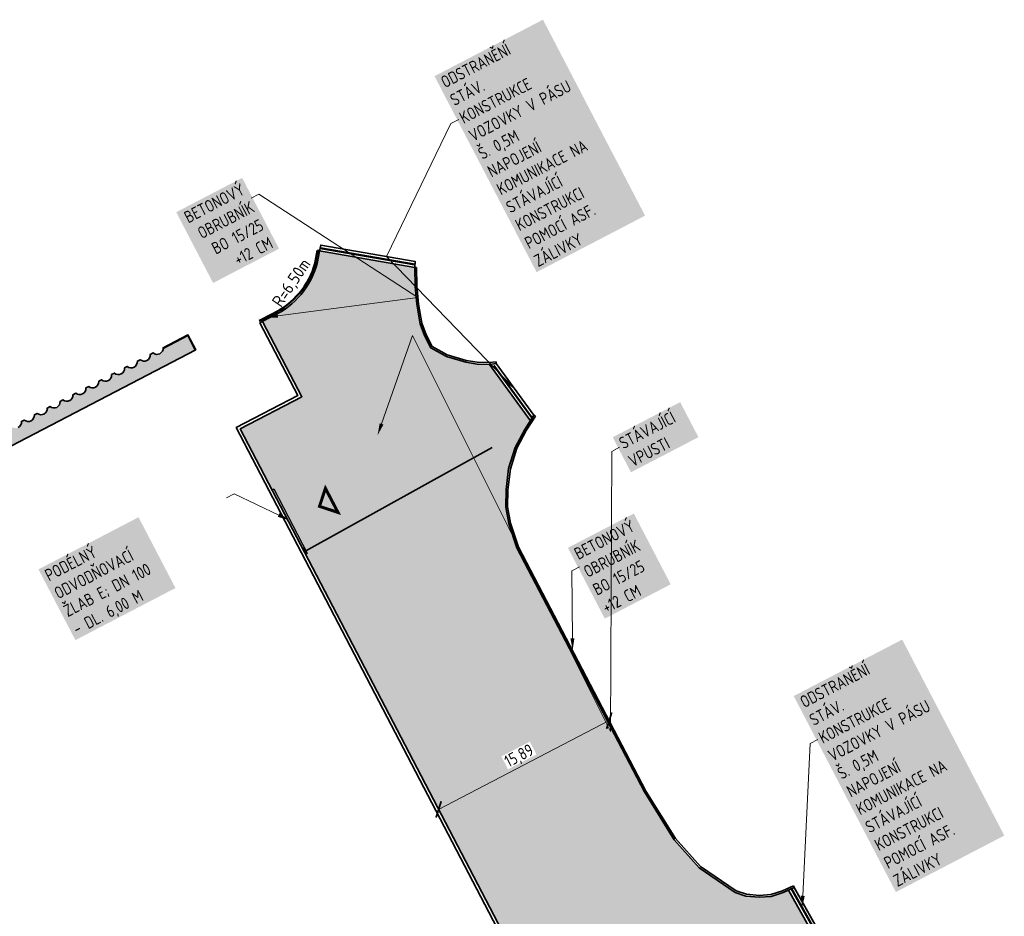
# Model space of a CAD drawing. Header units: metres. Extents: x -1063708 to -534076, y -2175421 to -1086750.
# Tile 7 of 7: x -534158 to -534076, y -1086825 to -1086750. Entities that reach past the tile are written whole.
import ezdxf
from ezdxf import colors
from ezdxf.entities.mleader import LeaderData, LeaderLine
from ezdxf.math import Vec2, Vec3

# ---------------------------------------------------------------- set-up
doc = ezdxf.new("R2010")
doc.units = ezdxf.units.M
doc.header["$LTSCALE"] = 0.7
doc.linetypes.add('CONTINOUS', pattern=[0])
for name, color, linetype, lineweight in [('AG_kanal destova', 24, 'G_POTR_626_PN', 35), ('AG_komunikace', 240, 'CONTINOUS', 50), ('AG_koty souradnice značky', 240, 'Continuous', 13), ('RP_kom_popis', 240, 'Continuous', 35), ('RP_kom_srafy_asfalt', 41, 'Continuous', 18), ('RP_kom_srafy_chodnik', 31, 'Continuous', 18), ('RP_komunikace', 240, 'Continuous', 35)]:
    doc.layers.add(name, color=color, linetype=linetype, lineweight=lineweight)
doc.layers.add('RP_kom_odvodnění', color=160, linetype='Continuous')
doc.layers.add('RP_kom_odvodnění popis', color=160, linetype='Continuous')
doc.layers.add('RP_kom_srafy_hranice', color=111, linetype='Continuous', lineweight=18, plot=False)
doc.styles.add('GENERATED_STYLE_3', font='arialbd.ttf')
doc.styles.add('PM-Poznámka', font='isocpeur.ttf', dxfattribs={"width": 0.8})
doc.styles.get("Standard").update_dxf_attribs({"font": 'isocpeur.ttf', "width": 0.8})
doc.linetypes.add('G_POTR_626_PN', pattern='A,0.5,-1,2,-6.5,[8,hpfmlin.shx,S=1,R=0,X=0,Y=0],-6.5,2,-1,0.5', length=20)
doc.linetypes.add('HP_03_DEM', pattern='A,0,[234,hpfmlin.shx,S=1,R=0,X=0,Y=0],-12.5', length=12.5)
doc.dimstyles.new('PM-Kom_Pozn', dxfattribs={"dimscale": 0, "dimtxt": 2, "dimasz": 2, "dimexe": 0, "dimexo": 5, "dimgap": 0.35, "dimtad": 1, "dimzin": 1, "dimtxsty": 'PM-Poznámka', "dimblk": 'ARCHTICK', "dimcen": 2.5, "dimclrd": 256, "dimclre": 256, "dimclrt": 256, "dimaunit": 2, "dimadec": 6, "dimazin": 0, "dimtfac": 1, "dimtmove": 1, "dimatfit": 3, "dimldrblk": 'DOTSMALL', "dimfxl": 10, "dimfxlon": 1, "dimtfill": 1, "dimlwd": 18, "dimlwe": 18, "dimarcsym": 0})

# ---------------------------------------------------------------- blocks, each defined once
blk = doc.blocks.new('_ARCHTICK')
at = {"color": 0, "linetype": 'ByBlock', "const_width": 0.15}
blk.add_lwpolyline([(-0.5, -0.5), (0.5, 0.5)], dxfattribs=at)
blk = doc.blocks.new('*D28')
at = {"layer": 'Defpoints', "color": 0, "transparency": 16777216}
for p in [(-534109.846, -1086806.493), (-534123.941, -1086813.835), (-534122.973, -1086815.693)]:
    blk.add_point(p, dxfattribs=at)
at = {"layer": 'RP_kom_popis', "linetype": 'Continuous', "lineweight": 18, "transparency": 16777216}
blk.add_line((-534108.878, -1086808.352), (-534122.973, -1086815.693), dxfattribs=at)
at = {"layer": 'RP_kom_popis', "lineweight": 18, "transparency": 16777216}
for p, rotation in [((-534108.878, -1086808.352), 27.51344999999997), ((-534122.973, -1086815.693), 207.51345)]:
    blk.add_blockref('_ARCHTICK', p, dxfattribs=dict(at, rotation=rotation))
at = {"layer": 'RP_kom_popis', "transparency": 16777216, "insert": (-534116.284, -1086811.335), "char_height": 1, "attachment_point": 5, "rotation": 27.51345, "style": 'PM-Poznámka', "bg_fill": 3, "box_fill_scale": 1.1, "bg_fill_color": 256, "bg_fill_true_color": 13158600, "bg_fill_transparency": 0}
blk.add_mtext('15,89', dxfattribs=at)
blk = doc.blocks.new('_DotSmall')
at = {"color": 0, "linetype": 'ByBlock', "const_width": 0.5}
blk.add_lwpolyline([(-0.0625, 0, 1), (0.0625, 0, 1)], format="xyb", close=True, dxfattribs=at)
blk = doc.blocks.new('vjezd')
at = {"layer": 'AG_koty souradnice značky', "const_width": 0.25}
blk.add_lwpolyline([(-976055.613, -717182.345), (-976053.366, -717182.345), (-976054.456, -717181.223)], close=True, dxfattribs=at)

msp = doc.modelspace()

# ---------------------------------------------------------------- hatches: boundary and pattern name
at = {"layer": 'RP_kom_srafy_asfalt', "transparency": 33554577}
h = msp.add_hatch(color=256, dxfattribs=at)
h.dxf.hatch_style = 1
edge = h.paths.add_edge_path()
edge.add_line((-534366.943, -1086966.059), (-534367.944, -1086966.479))
edge.add_line((-534367.944, -1086966.479), (-534369.119, -1086966.968))
edge.add_line((-534369.119, -1086966.968), (-534368.034, -1086969.051))
edge.add_line((-534368.034, -1086969.051), (-534222.595, -1086893.297))
edge.add_line((-534222.595, -1086893.297), (-534221.121, -1086892.676))
edge.add_line((-534221.121, -1086892.676), (-534219.318, -1086891.834))
edge.add_line((-534219.318, -1086891.834), (-534218.423, -1086891.356))
edge.add_line((-534218.423, -1086891.356), (-534217.658, -1086890.815))
edge.add_line((-534217.658, -1086890.815), (-534217.386, -1086890.584))
edge.add_line((-534217.386, -1086890.584), (-534200.738, -1086881.912))
edge.add_line((-534200.738, -1086881.912), (-534199.32, -1086882.41))
edge.add_line((-534199.32, -1086882.41), (-534197.861, -1086882.4))
edge.add_line((-534197.861, -1086882.4), (-534194.484, -1086881.69))
edge.add_line((-534194.484, -1086881.69), (-534187.552, -1086878.807))
edge.add_line((-534187.552, -1086878.807), (-534187.339, -1086879.218))
edge.add_line((-534187.339, -1086879.218), (-534182.831, -1086876.87))
edge.add_line((-534182.831, -1086876.87), (-534174.104, -1086873.38))
edge.add_line((-534174.104, -1086873.38), (-534155.642, -1086865.637))
edge.add_line((-534155.642, -1086865.637), (-534149.586, -1086863.078))
edge.add_line((-534149.586, -1086863.078), (-534145.545, -1086861.401))
edge.add_line((-534145.545, -1086861.401), (-534141.812, -1086859.958))
edge.add_line((-534141.812, -1086859.958), (-534139.924, -1086859.228))
edge.add_line((-534139.924, -1086859.228), (-534131.3, -1086856.14))
edge.add_line((-534131.3, -1086856.14), (-534115.644, -1086848.919))
edge.add_line((-534115.644, -1086848.919), (-534115.116, -1086848.691))
edge.add_line((-534115.116, -1086848.691), (-534101.692, -1086841.244))
edge.add_arc((-534106.371, -1086832.808), 9.647, 299.02014, 354.45722)
edge.add_line((-534096.77, -1086833.74), (-534096.669, -1086832.81))
edge.add_arc((-534086.734, -1086833.883), 9.993, 124.60466, 173.83734, ccw=False)
edge.add_arc((-534086.9, -1086833.785), 9.818, 123.03148, 124.13694, ccw=False)
edge.add_line((-534092.252, -1086825.553), (-534094.04, -1086822.355))
edge.add_line((-534094.04, -1086822.355), (-534094.49, -1086822.57))
edge.add_line((-534094.49, -1086822.57), (-534095.48, -1086822.88))
edge.add_line((-534095.48, -1086822.88), (-534096.44, -1086822.95))
edge.add_line((-534096.44, -1086822.95), (-534097.57, -1086822.86))
edge.add_line((-534097.57, -1086822.86), (-534098.46, -1086822.57))
edge.add_line((-534098.46, -1086822.57), (-534101.43, -1086820.53))
edge.add_line((-534101.43, -1086820.53), (-534103.51, -1086818.2))
edge.add_line((-534103.51, -1086818.2), (-534105.97, -1086814.25))
edge.add_line((-534105.97, -1086814.25), (-534116.35, -1086794.52))
edge.add_line((-534116.35, -1086794.52), (-534117.17, -1086792.06))
edge.add_line((-534117.17, -1086792.06), (-534117.42, -1086790.69))
edge.add_line((-534117.42, -1086790.69), (-534117.39, -1086789.25))
edge.add_line((-534117.39, -1086789.25), (-534117.19, -1086787.5))
edge.add_line((-534117.19, -1086787.5), (-534116.66, -1086785.76))
edge.add_line((-534116.66, -1086785.76), (-534115.86, -1086784.28))
edge.add_line((-534115.86, -1086784.28), (-534115.39, -1086783.555))
edge.add_line((-534115.39, -1086783.555), (-534118.669, -1086779.052))
edge.add_line((-534118.669, -1086779.052), (-534118.78, -1086778.9))
edge.add_line((-534118.78, -1086778.9), (-534119.79, -1086778.87))
edge.add_line((-534119.79, -1086778.87), (-534120.72, -1086778.71))
edge.add_line((-534120.72, -1086778.71), (-534122.33, -1086778.24))
edge.add_line((-534122.33, -1086778.24), (-534123.61, -1086777.53))
edge.add_line((-534123.61, -1086777.53), (-534124.14, -1086776.51))
edge.add_line((-534124.14, -1086776.51), (-534124.5, -1086775.53))
edge.add_line((-534124.5, -1086775.53), (-534124.78, -1086773.93))
edge.add_line((-534124.78, -1086773.93), (-534124.92, -1086772.42))
edge.add_line((-534124.92, -1086772.42), (-534124.95, -1086770.88))
edge.add_line((-534124.95, -1086770.88), (-534132.807, -1086769.514))
edge.add_line((-534132.807, -1086769.514), (-534132.982, -1086770.389))
edge.add_arc((-534139.464, -1086768.841), 6.664, 295.31723, 346.57306, ccw=False)
edge.add_line((-534136.614, -1086774.865), (-534137.521, -1086775.338))
edge.add_line((-534137.521, -1086775.338), (-534134.273, -1086781.574))
edge.add_line((-534134.273, -1086781.574), (-534139.363, -1086784.226))
edge.add_line((-534139.363, -1086784.226), (-534113.431, -1086834.013))
edge.add_line((-534113.431, -1086834.013), (-534123.746, -1086839.386))
edge.add_line((-534123.746, -1086839.386), (-534121.785, -1086843.15))
edge.add_line((-534121.785, -1086843.15), (-534186.706, -1086876.966))
edge.add_line((-534186.706, -1086876.966), (-534188.667, -1086873.201))
edge.add_line((-534188.667, -1086873.201), (-534366.943, -1086966.059))

# ---------------------------------------------------------------- linework, layer by layer
at = {"layer": 'AG_kanal destova', "ltscale": 0.7}
msp.add_lwpolyline([(-534133.943, -1086794.308), (-534118.535, -1086785.773)], dxfattribs=at)
at = {"layer": 'AG_komunikace'}
msp.add_lwpolyline([(-534132.972, -1086769.485), (-534133.181, -1086770.527, -0.218564), (-534136.689, -1086774.715), (-534137.82, -1086775.304)], format="xyb", dxfattribs=at)
msp.add_lwpolyline([(-534132.808, -1086769.521), (-534132.972, -1086769.485)], dxfattribs=at)
at = {"layer": 'RP_kom_odvodnění'}
msp.add_lwpolyline([(-534133.967, -1086794.586), (-534133.967, -1086794.586), (-534136.739, -1086789.264), (-534136.606, -1086789.195), (-534133.834, -1086794.516), (-534133.967, -1086794.586)], dxfattribs=at)
at = {"layer": 'RP_kom_odvodnění popis', "linetype": 'G_POTR_626_PN'}
for points in [[(-534134.065, -1086794.073), (-534134.065, -1086794.073), (-534134.198, -1086794.142), (-534133.967, -1086794.586), (-534133.834, -1086794.516), (-534134.065, -1086794.073)], [(-534133.834, -1086794.516), (-534134.198, -1086794.142)], [(-534133.967, -1086794.586), (-534134.065, -1086794.073)]]:
    msp.add_lwpolyline(points, dxfattribs=at)
at = {"layer": 'RP_komunikace'}
msp.add_lwpolyline([(-534143.094, -1086777.714), (-534143.716, -1086776.52), (-534143.716, -1086776.52), (-534145.742, -1086777.576)], dxfattribs=at)

# ---------------------------------------------------------------- block references
at = {"layer": 'AG_koty souradnice značky', "color": 251, "lineweight": -3, "rotation": 117.51345}
msp.add_blockref('vjezd', (-1621097.594, -552432.338), dxfattribs=at)

# ---------------------------------------------------------------- next in the draw order: dimensions: what is measured, and where the dimension line sits
at = {"layer": 'RP_kom_popis'}
dim = msp.add_linear_dim(base=(-534122.973, -1086815.693), p1=(-534109.846, -1086806.493), p2=(-534123.941, -1086813.835), angle=27.51345, dimstyle='PM-Kom_Pozn', dxfattribs=at)
dim.commit()
dim.dimension.update_dxf_attribs({"geometry": '*D28', "text_midpoint": (-534116.284, -1086811.335)})

# ---------------------------------------------------------------- next in the draw order: leaders
at = {"layer": 'RP_kom_odvodnění popis'}
ml = msp.add_multileader_mtext('Standard', dxfattribs=at)
ml.set_content('\\A1;{\\fISOCPEUR|b0|i0|c238|p34;\\W0.8;PODÉLNÝ ODVODŇOVACÍ ŽLAB E; DN 100 - DL. 6,00 M }', color=256, style='GENERATED_STYLE_3')
ml.set_leader_properties(color=256, lineweight=9)
ml.build(insert=Vec2(0, 0))
ml.multileader.update_dxf_attribs({"text_left_attachment_type": 2, "text_right_attachment_type": 2, "dogleg_length": 1.44, "arrow_head_size": 1, "scale": 0.5})
ctx = ml.context
ctx.base_point, ctx.scale, ctx.char_height, ctx.arrow_head_size, ctx.landing_gap_size, ctx.plane_origin, ctx.plane_x_axis, ctx.plane_y_axis = Vec3(-534155.046, -1086797.502), 0.5, 1, 1, 0.18, Vec3(-534075.589, -1086771.969), Vec3(0.886799, 0.462156, 0), Vec3(-0.462156, 0.886799, 0)
ctx.left_attachment, ctx.right_attachment = 2, 2
notes = []
notes.append((ctx, [(0, (1, 1, 0), (-534139.864, -1086789.59), (-0.886799, -0.462156, 0), 0.72, [(0, [(-534135.291, -1086791.786)], 0, [])])]))
ctx.mtext.insert, ctx.mtext.text_direction, ctx.mtext.rotation, ctx.mtext.width, ctx.mtext.defined_height, ctx.mtext.flow_direction = Vec3(-534155.641, -1086795.97), Vec3(0.886799, 0.462156, 0), 0.480424, 17.4524, 2.954, 5
ctx.mtext.has_bg_fill, ctx.mtext.bg_color, ctx.mtext.bg_scale_factor, ctx.mtext.bg_transparency, ctx.mtext.use_window_bg_color = 1, -1023410177, 1.3, 0, 0
at = {"layer": 'RP_kom_popis', "lineweight": 18}
ml = msp.add_multileader_mtext('Standard', dxfattribs=at)
ml.set_content('\\A1;{\\fISOCPEUR|b0|i0|c238|p34;\\W0.8;ODSTRANĚNÍ STÁV. KONSTRUKCE VOZOVKY V PÁSU Š. 0,5M \\PNAPOJENÍ KOMUNIKACE NA STÁVAJÍCÍ KONSTRUKCI POMOCÍ ASF. ZÁLIVKY}', color=256, style='GENERATED_STYLE_3')
ml.set_leader_properties(color=256, lineweight=9)
ml.build(insert=Vec2(0, 0))
ml.multileader.update_dxf_attribs({"text_left_attachment_type": 2, "text_right_attachment_type": 2, "dogleg_length": 1.44, "arrow_head_size": 1, "scale": 0.5})
ctx = ml.context
ctx.base_point, ctx.scale, ctx.char_height, ctx.arrow_head_size, ctx.landing_gap_size, ctx.plane_origin, ctx.plane_x_axis, ctx.plane_y_axis = Vec3(-534121.314, -1086758.645), 0.5, 1, 1, 0.18, Vec3(-534093.857, -1086775.589), Vec3(0.886902, 0.461957), Vec3(-0.461957, 0.886902)
ctx.left_attachment, ctx.right_attachment = 2, 2
notes.append((ctx, [(1, (1, 1, 0), (-534121.953, -1086758.978), (0.886902, 0.461957), 0.72, [(0, [(-534116.654, -1086780.97), (-534127.289, -1086769.968)], 0, [])])]))
ctx.mtext.insert, ctx.mtext.text_direction, ctx.mtext.rotation, ctx.mtext.width, ctx.mtext.defined_height, ctx.mtext.flow_direction = Vec3(-534122.91, -1086755.192), Vec3(0.886902, 0.461957), 0.4802, 19.01704, 8.088, 5
ctx.mtext.has_bg_fill, ctx.mtext.bg_color, ctx.mtext.bg_scale_factor, ctx.mtext.bg_transparency, ctx.mtext.use_window_bg_color = 1, -1023410177, 1.3, 0, 0
ml = msp.add_multileader_mtext('Standard', dxfattribs=at)
ml.set_content('\\A1;{\\fISOCPEUR|b0|i0|c238|p34;\\W0.8;BETONOVÝ OBRUBNÍK BO 15/25 +12 CM}', color=256, style='GENERATED_STYLE_3')
ml.set_leader_properties(color=256, lineweight=9)
ml.build(insert=Vec2(0, 0))
ml.multileader.update_dxf_attribs({"text_left_attachment_type": 2, "text_right_attachment_type": 2, "dogleg_length": 0.36, "arrow_head_size": 1, "scale": 0.5})
ctx = ml.context
ctx.base_point, ctx.scale, ctx.char_height, ctx.arrow_head_size, ctx.landing_gap_size, ctx.plane_origin, ctx.plane_x_axis, ctx.plane_y_axis = Vec3(-534111.335, -1086795.634), 0.5, 1, 1, 0.18, Vec3(-534046.939, -1086773.614), Vec3(0.886902, 0.461957, 0), Vec3(-0.461957, 0.886902, 0)
ctx.left_attachment, ctx.right_attachment = 2, 2
notes.append((ctx, [(1, (1, 1, 0), (-534111.973, -1086795.967), (0.886902, 0.461957, 0), 0.72, [(0, [(-534111.902, -1086802.552)], 0, [])])]))
ctx.mtext.insert, ctx.mtext.text_direction, ctx.mtext.rotation, ctx.mtext.width, ctx.mtext.defined_height, ctx.mtext.flow_direction = Vec3(-534111.884, -1086794.191), Vec3(0.886902, 0.461957, 0), 0.4802, 11.08645, 2.778, 5
ctx.mtext.has_bg_fill, ctx.mtext.bg_color, ctx.mtext.bg_scale_factor, ctx.mtext.bg_transparency, ctx.mtext.use_window_bg_color = 1, -1023410177, 1.3, 0, 0
ml = msp.add_multileader_mtext('Standard', dxfattribs=at)
ml.set_content('\\A1;{\\fISOCPEUR|b0|i0|c238|p34;\\W0.8;ODSTRANĚNÍ STÁV. KONSTRUKCE VOZOVKY V PÁSU Š. 0,5M \\PNAPOJENÍ KOMUNIKACE NA STÁVAJÍCÍ KONSTRUKCI POMOCÍ ASF. ZÁLIVKY}', color=256, style='GENERATED_STYLE_3')
ml.set_leader_properties(color=256, lineweight=9)
ml.build(insert=Vec2(0, 0))
ml.multileader.update_dxf_attribs({"text_left_attachment_type": 2, "text_right_attachment_type": 2, "dogleg_length": 1.44, "arrow_head_size": 1, "scale": 0.5})
ctx = ml.context
ctx.base_point, ctx.scale, ctx.char_height, ctx.arrow_head_size, ctx.landing_gap_size, ctx.plane_origin, ctx.plane_x_axis, ctx.plane_y_axis = Vec3(-534091.623, -1086809.9), 0.5, 1, 1, 0.18, Vec3(-534066.027, -1086816.19), Vec3(0.886902, 0.461957), Vec3(-0.461957, 0.886902)
ctx.left_attachment, ctx.right_attachment = 2, 2
notes.append((ctx, [(1, (1, 1, 0), (-534092.261, -1086810.233), (0.886902, 0.461957), 0.72, [(1, [(-534092.926, -1086823.838)], 0, [])])]))
ctx.mtext.insert, ctx.mtext.text_direction, ctx.mtext.rotation, ctx.mtext.width, ctx.mtext.defined_height, ctx.mtext.flow_direction = Vec3(-534093.219, -1086806.447), Vec3(0.886902, 0.461957), 0.4802, 19.01704, 8.088, 5
ctx.mtext.has_bg_fill, ctx.mtext.bg_color, ctx.mtext.bg_scale_factor, ctx.mtext.bg_transparency, ctx.mtext.use_window_bg_color = 1, -1023410177, 1.3, 0, 0
for ctx, leaders in notes:
    for number, flags, end, landing, length, lines in leaders:
        leader = LeaderData()
        leader.index, (leader.has_last_leader_line, leader.has_dogleg_vector, leader.attachment_direction) = number, flags
        leader.last_leader_point, leader.dogleg_vector, leader.dogleg_length = Vec3(end), Vec3(landing), length
        for number, points, colour, breaks in lines:
            line = LeaderLine()
            line.index, line.vertices, line.color, line.breaks = number, Vec3.list(points), colors.encode_raw_color(colour), breaks
            leader.lines.append(line)
        ctx.leaders.append(leader)

# ---------------------------------------------------------------- next in the draw order: hatches: boundary and pattern name
at = {"layer": 'RP_kom_srafy_chodnik', "transparency": 33554559}
h = msp.add_hatch(color=256, dxfattribs=at)
h.dxf.hatch_style = 1
edge = h.paths.add_edge_path()
edge.add_arc((-534190.597, -1086800.657), 0.51, 230.60222, 297.51345)
edge.add_arc((-534190.579, -1086800.676), 0.485, 296.63835, 366.34163)
edge.add_line((-534190.097, -1086800.622), (-534189.502, -1086800.312))
edge.add_arc((-534189.178, -1086799.918), 0.51, 230.60222, 297.51345)
edge.add_arc((-534189.159, -1086799.938), 0.484, 296.51186, 366.46813)
edge.add_line((-534188.678, -1086799.883), (-534188.075, -1086799.569))
edge.add_arc((-534187.755, -1086799.205), 0.485, 228.67672, 298.46706)
edge.add_arc((-534187.74, -1086799.198), 0.484, 296.52706, 366.38297)
edge.add_line((-534187.259, -1086799.144), (-534186.709, -1086798.857))
edge.add_arc((-534186.386, -1086798.351), 0.6, 237.52347, 297.50343)
edge.add_arc((-534186.386, -1086798.351), 0.6, 297.50583, 357.52107)
edge.add_line((-534185.787, -1086798.377), (-534185.245, -1086798.095))
edge.add_arc((-534184.925, -1086797.71), 0.501, 230.29048, 298.35171)
edge.add_arc((-534184.912, -1086797.703), 0.501, 296.67047, 364.74114)
edge.add_line((-534184.413, -1086797.662), (-534183.826, -1086797.356))
edge.add_arc((-534183.502, -1086796.962), 0.51, 230.60961, 297.50606)
edge.add_arc((-534183.491, -1086796.973), 0.495, 296.97967, 365.57015)
edge.add_line((-534182.998, -1086796.925), (-534182.761, -1086796.801))
edge.add_arc((-534182.437, -1086796.407), 0.511, 230.629, 297.44197)
edge.add_arc((-534182.517, -1086796.331), 0.615, 300.76603, 357.90222)
edge.add_line((-534181.902, -1086796.354), (-534181.697, -1086796.247))
edge.add_arc((-534181.373, -1086795.853), 0.51, 230.60222, 297.51345)
edge.add_arc((-534181.354, -1086795.872), 0.484, 296.51186, 366.46813)
edge.add_line((-534180.873, -1086795.818), (-534180.633, -1086795.693))
edge.add_arc((-534180.306, -1086795.292), 0.517, 230.84324, 296.87185)
edge.add_arc((-534180.317, -1086795.297), 0.517, 298.15318, 364.18553)
edge.add_line((-534179.801, -1086795.259), (-534179.569, -1086795.138))
edge.add_arc((-534179.244, -1086794.741), 0.513, 230.71571, 297.20104)
edge.add_arc((-534179.249, -1086794.744), 0.514, 297.83132, 364.30573)
edge.add_line((-534178.736, -1086794.705), (-534178.504, -1086794.584))
edge.add_arc((-534178.179, -1086794.186), 0.514, 230.72876, 297.17259)
edge.add_arc((-534178.185, -1086794.189), 0.514, 297.8558, 364.29665)
edge.add_line((-534177.672, -1086794.151), (-534177.44, -1086794.03))
edge.add_arc((-534177.114, -1086793.631), 0.515, 230.77309, 297.05314)
edge.add_arc((-534177.122, -1086793.634), 0.515, 297.97549, 364.25208)
edge.add_line((-534176.608, -1086793.596), (-534176.376, -1086793.475))
edge.add_arc((-534176.055, -1086793.089), 0.502, 230.31188, 298.27758)
edge.add_arc((-534176.044, -1086793.083), 0.502, 296.75314, 364.71119)
edge.add_line((-534175.544, -1086793.042), (-534175.311, -1086792.921))
edge.add_arc((-534174.987, -1086792.525), 0.512, 230.6591, 297.36128)
edge.add_arc((-534174.99, -1086792.527), 0.512, 297.66573, 364.36768)
edge.add_line((-534174.479, -1086792.488), (-534174.247, -1086792.367))
edge.add_arc((-534173.924, -1086791.973), 0.51, 230.60222, 297.51345)
edge.add_arc((-534173.924, -1086791.973), 0.51, 297.51345, 364.42468)
edge.add_line((-534173.415, -1086791.933), (-534173.183, -1086791.812))
edge.add_arc((-534172.859, -1086791.418), 0.51, 230.60222, 297.51345)
edge.add_arc((-534172.859, -1086791.418), 0.51, 297.51345, 364.42468)
edge.add_line((-534172.351, -1086791.379), (-534172.119, -1086791.258))
edge.add_arc((-534171.795, -1086790.863), 0.511, 230.629, 297.44197)
edge.add_arc((-534171.874, -1086790.788), 0.615, 300.76603, 357.90222)
edge.add_line((-534171.259, -1086790.81), (-534171.054, -1086790.704))
edge.add_arc((-534170.731, -1086790.31), 0.51, 230.60222, 297.51345)
edge.add_arc((-534170.711, -1086790.329), 0.484, 296.51186, 366.46813)
edge.add_line((-534170.23, -1086790.274), (-534169.99, -1086790.149))
edge.add_arc((-534169.663, -1086789.748), 0.517, 230.84324, 296.87185)
edge.add_arc((-534169.674, -1086789.754), 0.517, 298.15318, 364.18553)
edge.add_line((-534169.158, -1086789.716), (-534168.926, -1086789.595))
edge.add_arc((-534168.601, -1086789.198), 0.513, 230.71571, 297.20104)
edge.add_arc((-534168.606, -1086789.2), 0.514, 297.83132, 364.30573)
edge.add_line((-534168.094, -1086789.162), (-534167.862, -1086789.041))
edge.add_arc((-534167.536, -1086788.643), 0.514, 230.72876, 297.17259)
edge.add_arc((-534167.542, -1086788.646), 0.514, 297.8558, 364.29665)
edge.add_line((-534167.029, -1086788.607), (-534166.797, -1086788.486))
edge.add_arc((-534166.471, -1086788.087), 0.515, 230.77309, 297.05314)
edge.add_arc((-534166.479, -1086788.091), 0.515, 297.97549, 364.25208)
edge.add_line((-534165.965, -1086788.053), (-534165.733, -1086787.932))
edge.add_arc((-534165.413, -1086787.546), 0.502, 230.31188, 298.27758)
edge.add_arc((-534165.401, -1086787.54), 0.502, 296.75314, 364.71119)
edge.add_line((-534164.901, -1086787.498), (-534164.669, -1086787.378))
edge.add_arc((-534164.344, -1086786.982), 0.512, 230.6591, 297.36128)
edge.add_arc((-534164.347, -1086786.983), 0.512, 297.66573, 364.36768)
edge.add_line((-534163.836, -1086786.944), (-534163.604, -1086786.823))
edge.add_arc((-534163.281, -1086786.429), 0.51, 230.60222, 297.51345)
edge.add_arc((-534163.281, -1086786.429), 0.51, 297.51345, 364.42468)
edge.add_line((-534162.772, -1086786.39), (-534162.54, -1086786.269))
edge.add_arc((-534162.216, -1086785.875), 0.51, 230.60222, 297.51345)
edge.add_arc((-534162.216, -1086785.875), 0.51, 297.51345, 364.42468)
edge.add_line((-534161.708, -1086785.835), (-534161.476, -1086785.715))
edge.add_arc((-534161.15, -1086785.315), 0.515, 230.78067, 297.03927)
edge.add_arc((-534161.158, -1086785.319), 0.515, 297.98611, 364.24775)
edge.add_line((-534160.644, -1086785.281), (-534160.412, -1086785.16))
edge.add_arc((-534160.088, -1086784.766), 0.51, 230.60222, 297.51345)
edge.add_arc((-534160.088, -1086784.766), 0.51, 297.51345, 364.42468)
edge.add_line((-534159.579, -1086784.727), (-534159.347, -1086784.606))
edge.add_arc((-534159.024, -1086784.213), 0.509, 230.56138, 297.62255)
edge.add_arc((-534159.022, -1086784.212), 0.509, 297.40427, 364.4656)
edge.add_line((-534158.515, -1086784.172), (-534158.283, -1086784.051))
edge.add_arc((-534157.959, -1086783.657), 0.51, 230.60222, 297.51345)
edge.add_arc((-534157.959, -1086783.657), 0.51, 297.51345, 364.42468)
edge.add_line((-534157.451, -1086783.618), (-534157.219, -1086783.497))
edge.add_arc((-534156.891, -1086783.093), 0.521, 230.95496, 296.57995)
edge.add_arc((-534156.906, -1086783.101), 0.521, 298.44105, 364.07784)
edge.add_line((-534156.387, -1086783.064), (-534156.154, -1086782.943))
edge.add_arc((-534155.829, -1086782.546), 0.513, 230.7043, 297.2417)
edge.add_arc((-534155.834, -1086782.548), 0.513, 297.78494, 364.32286)
edge.add_line((-534155.322, -1086782.509), (-534155.09, -1086782.388))
edge.add_arc((-534154.76, -1086781.978), 0.527, 231.15818, 296.04903)
edge.add_arc((-534154.783, -1086781.991), 0.527, 298.96331, 363.88328)
edge.add_line((-534154.258, -1086781.955), (-534154.026, -1086781.834))
edge.add_arc((-534153.703, -1086781.443), 0.507, 230.50922, 297.76219)
edge.add_arc((-534153.699, -1086781.441), 0.507, 297.2643, 364.51809)
edge.add_line((-534153.194, -1086781.401), (-534152.962, -1086781.28))
edge.add_arc((-534152.639, -1086780.888), 0.507, 230.51212, 297.75442)
edge.add_arc((-534152.635, -1086780.886), 0.507, 297.27209, 364.51517)
edge.add_line((-534152.129, -1086780.846), (-534151.897, -1086780.725))
edge.add_arc((-534151.572, -1086780.327), 0.514, 230.74489, 297.13402)
edge.add_arc((-534151.578, -1086780.33), 0.514, 297.89191, 364.28298)
edge.add_line((-534151.065, -1086780.292), (-534150.833, -1086780.171))
edge.add_arc((-534150.505, -1086779.767), 0.521, 230.96001, 296.56668)
edge.add_arc((-534150.52, -1086779.775), 0.521, 298.45701, 364.0701)
edge.add_line((-534150.001, -1086779.738), (-534149.769, -1086779.617))
edge.add_arc((-534149.445, -1086779.223), 0.51, 230.60222, 297.51345)
edge.add_arc((-534149.445, -1086779.223), 0.51, 297.51345, 364.42468)
edge.add_line((-534148.937, -1086779.183), (-534148.704, -1086779.062))
edge.add_arc((-534148.387, -1086778.683), 0.495, 230.08054, 298.92359)
edge.add_arc((-534148.365, -1086778.672), 0.495, 296.09333, 364.95634)
edge.add_line((-534147.872, -1086778.629), (-534147.64, -1086778.508))
edge.add_arc((-534147.312, -1086778.104), 0.52, 230.93845, 296.6233)
edge.add_arc((-534147.327, -1086778.112), 0.52, 298.39823, 364.09382)
edge.add_line((-534146.808, -1086778.075), (-534146.576, -1086777.954))
edge.add_arc((-534146.254, -1086777.565), 0.504, 230.4071, 298.03663)
edge.add_arc((-534146.246, -1086777.561), 0.504, 296.99207, 364.61366)
edge.add_line((-534145.744, -1086777.52), (-534143.694, -1086776.453))
edge.add_line((-534143.694, -1086776.453), (-534143.049, -1086777.69))
edge.add_line((-534143.049, -1086777.69), (-534218.197, -1086816.832))
edge.add_line((-534218.197, -1086816.832), (-534214.85, -1086823.257))
edge.add_line((-534214.85, -1086823.257), (-534215.863, -1086823.775))
edge.add_line((-534215.863, -1086823.775), (-534216.988, -1086821.62))
edge.add_arc((-534217.441, -1086821.855), 0.51, 27.51345, 94.42468)
edge.add_line((-534217.48, -1086821.347), (-534217.786, -1086820.76))
edge.add_arc((-534218.18, -1086820.436), 0.51, 320.60222, 387.51345)
edge.add_arc((-534218.18, -1086820.436), 0.51, 27.50519, 94.43294)
edge.add_line((-534218.219, -1086819.928), (-534218.525, -1086819.341))
edge.add_arc((-534218.914, -1086819.019), 0.505, 320.4173, 388.00705)
edge.add_arc((-534218.918, -1086819.012), 0.505, 27.01998, 94.60947)
edge.add_line((-534218.958, -1086818.509), (-534219.264, -1086817.922))
edge.add_arc((-534219.658, -1086817.598), 0.51, 320.60222, 387.51345)
edge.add_arc((-534219.658, -1086817.598), 0.51, 27.51345, 94.42468)
edge.add_line((-534219.697, -1086817.09), (-534220.003, -1086816.503))
edge.add_arc((-534220.41, -1086816.173), 0.524, 320.94733, 345.63064)
edge.add_arc((-534220.157, -1086816.214), 0.27, 340.88288, 375.09861)
edge.add_line((-534219.897, -1086816.144), (-534219.302, -1086815.834))
edge.add_arc((-534218.978, -1086815.44), 0.51, 230.60222, 297.51345)
edge.add_arc((-534218.96, -1086815.458), 0.485, 296.63835, 366.34163)
edge.add_line((-534218.478, -1086815.405), (-534217.883, -1086815.095))
edge.add_arc((-534217.559, -1086814.701), 0.51, 230.60222, 297.51345)
edge.add_arc((-534217.539, -1086814.72), 0.484, 296.51186, 366.46813)
edge.add_line((-534217.059, -1086814.666), (-534216.456, -1086814.352))
edge.add_arc((-534216.136, -1086813.988), 0.485, 228.67672, 298.46706)
edge.add_arc((-534216.121, -1086813.98), 0.484, 296.52706, 366.38297)
edge.add_line((-534215.64, -1086813.927), (-534215.089, -1086813.64))
edge.add_arc((-534214.767, -1086813.134), 0.6, 237.52347, 297.50343)
edge.add_arc((-534214.767, -1086813.134), 0.6, 297.50583, 357.52107)
edge.add_line((-534214.168, -1086813.16), (-534213.626, -1086812.878))
edge.add_arc((-534213.306, -1086812.492), 0.501, 230.29048, 298.35171)
edge.add_arc((-534213.293, -1086812.486), 0.501, 296.67047, 364.74114)
edge.add_line((-534212.794, -1086812.444), (-534212.207, -1086812.138))
edge.add_arc((-534211.883, -1086811.744), 0.51, 230.60961, 297.50606)
edge.add_arc((-534211.872, -1086811.756), 0.495, 296.97967, 365.57015)
edge.add_line((-534211.379, -1086811.707), (-534210.788, -1086811.399))
edge.add_arc((-534210.464, -1086811.005), 0.51, 230.60222, 290.08629)
edge.add_arc((-534210.464, -1086811.005), 0.51, 290.08629, 364.42468)
edge.add_line((-534209.955, -1086810.966), (-534209.369, -1086810.66))
edge.add_arc((-534209.045, -1086810.266), 0.51, 230.60222, 297.51345)
edge.add_arc((-534209.027, -1086810.285), 0.485, 296.63835, 366.34163)
edge.add_line((-534208.544, -1086810.231), (-534207.994, -1086809.944))
edge.add_arc((-534207.672, -1086809.438), 0.6, 237.51345, 297.51345)
edge.add_arc((-534207.671, -1086809.439), 0.599, 297.46093, 357.56597)
edge.add_line((-534207.073, -1086809.464), (-534206.53, -1086809.182))
edge.add_arc((-534206.207, -1086808.788), 0.51, 230.60498, 297.51069)
edge.add_arc((-534206.206, -1086808.788), 0.51, 297.48925, 364.44887)
edge.add_line((-534205.698, -1086808.748), (-534205.111, -1086808.443))
edge.add_arc((-534204.788, -1086808.049), 0.51, 230.60222, 297.51345)
edge.add_arc((-534204.77, -1086808.067), 0.485, 296.63835, 366.34163)
edge.add_line((-534204.287, -1086808.014), (-534203.692, -1086807.704))
edge.add_arc((-534203.369, -1086807.31), 0.51, 230.60222, 297.51345)
edge.add_arc((-534203.349, -1086807.329), 0.484, 296.51186, 366.46813)
edge.add_line((-534202.868, -1086807.274), (-534202.265, -1086806.96))
edge.add_arc((-534201.945, -1086806.596), 0.485, 228.67672, 298.46706)
edge.add_arc((-534201.93, -1086806.589), 0.484, 296.52706, 366.38297)
edge.add_line((-534201.449, -1086806.535), (-534200.899, -1086806.249))
edge.add_arc((-534200.577, -1086805.742), 0.6, 237.52347, 297.50343)
edge.add_arc((-534200.577, -1086805.743), 0.6, 297.50583, 357.52107)
edge.add_line((-534199.977, -1086805.769), (-534199.435, -1086805.486))
edge.add_arc((-534199.115, -1086805.101), 0.501, 230.29048, 298.35171)
edge.add_arc((-534199.102, -1086805.094), 0.501, 296.67047, 364.74114)
edge.add_line((-534198.603, -1086805.053), (-534198.016, -1086804.747))
edge.add_arc((-534197.692, -1086804.353), 0.51, 230.60961, 297.50606)
edge.add_arc((-534197.681, -1086804.364), 0.495, 296.97967, 365.57015)
edge.add_line((-534197.189, -1086804.316), (-534196.597, -1086804.008))
edge.add_arc((-534196.273, -1086803.614), 0.51, 230.60222, 290.08629)
edge.add_arc((-534196.273, -1086803.614), 0.51, 290.08629, 364.42468)
edge.add_line((-534195.765, -1086803.575), (-534195.178, -1086803.269))
edge.add_arc((-534194.854, -1086802.875), 0.51, 230.60222, 297.51345)
edge.add_arc((-534194.836, -1086802.893), 0.485, 296.63835, 366.34163)
edge.add_line((-534194.354, -1086802.84), (-534193.804, -1086802.553))
edge.add_arc((-534193.482, -1086802.047), 0.6, 237.51345, 297.51345)
edge.add_arc((-534193.481, -1086802.048), 0.599, 297.46093, 357.56597)
edge.add_line((-534192.882, -1086802.073), (-534192.34, -1086801.791))
edge.add_arc((-534192.016, -1086801.396), 0.51, 230.60498, 297.51069)
edge.add_arc((-534192.016, -1086801.397), 0.51, 297.48925, 364.44887)
edge.add_line((-534191.508, -1086801.357), (-534190.921, -1086801.051))

# ---------------------------------------------------------------- next in the draw order: linework, layer by layer
at = {"layer": 'AG_komunikace', "linetype": 'HP_03_DEM', "ltscale": 0.5}
for points in [[(-534132.765, -1086769.274), (-534124.932, -1086770.629)], [(-534118.411, -1086778.982), (-534115.301, -1086783.253)], [(-534093.808, -1086822.262), (-534091.961, -1086825.547)]]:
    msp.add_lwpolyline(points, dxfattribs=at)
at = {"layer": 'RP_komunikace'}
msp.add_lwpolyline([(-534157.724, -1086784.11, 0.300543), (-534157.451, -1086783.618), (-534157.219, -1086783.497, 0.294434), (-534156.658, -1086783.558, 0.29449), (-534156.387, -1086783.064), (-534156.154, -1086782.943, 0.298766), (-534155.595, -1086783.002, 0.298768), (-534155.322, -1086782.509), (-534155.09, -1086782.388, 0.290957), (-534154.528, -1086782.451, 0.291095), (-534154.258, -1086781.955), (-534154.026, -1086781.834, 0.30217), (-534153.467, -1086781.891, 0.302174), (-534153.194, -1086781.401), (-534152.962, -1086781.28, 0.302119), (-534152.403, -1086781.337, 0.302123), (-534152.129, -1086780.846), (-534151.897, -1086780.725, 0.298061), (-534151.337, -1086780.785, 0.298071), (-534151.065, -1086780.292), (-534150.833, -1086780.171, 0.294348), (-534150.272, -1086780.232, 0.294378), (-534150.001, -1086779.738), (-534149.769, -1086779.617, 0.300543), (-534149.209, -1086779.675, 0.300543), (-534148.937, -1086779.183), (-534148.704, -1086779.062, 0.309758), (-534148.148, -1086779.116, 0.309853), (-534147.872, -1086778.629), (-534147.64, -1086778.508, 0.294718), (-534147.079, -1086778.569, 0.294769), (-534146.808, -1086778.075), (-534146.576, -1086777.954, 0.303964), (-534146.017, -1086778.01, 0.303926), (-534145.744, -1086777.52), (-534143.694, -1086776.453), (-534143.049, -1086777.69), (-534218.197, -1086816.832)], format="xyb", dxfattribs=at)
for points in [[(-534094.042, -1086822.356), (-534092.252, -1086825.553)], [(-534093.645, -1086822.017), (-534093.59, -1086822.14)], [(-534093.59, -1086822.14), (-534091.825, -1086825.291)]]:
    msp.add_lwpolyline(points, dxfattribs=at)

# ---------------------------------------------------------------- next in the draw order: leaders
at = {"layer": 'RP_kom_popis', "lineweight": 18}
ml = msp.add_multileader_mtext('Standard', dxfattribs=at)
ml.set_content('\\A1;{\\fISOCPEUR|b0|i0|c238|p34;\\W0.8;BETONOVÝ OBRUBNÍK BO 15/25 +12 CM}', color=256, style='GENERATED_STYLE_3')
ml.set_leader_properties(color=256, lineweight=9)
ml.build(insert=Vec2(0, 0))
ml.multileader.update_dxf_attribs({"text_left_attachment_type": 2, "text_right_attachment_type": 2, "dogleg_length": 0.36, "arrow_head_size": 1, "scale": 0.5})
ctx = ml.context
ctx.base_point, ctx.scale, ctx.char_height, ctx.arrow_head_size, ctx.landing_gap_size, ctx.plane_origin, ctx.plane_x_axis, ctx.plane_y_axis = Vec3(-534148.017, -1086770.126), 0.5, 1, 1, 0.18, Vec3(-534083.622, -1086748.105), Vec3(0.886902, 0.461957, 0), Vec3(-0.461957, 0.886902, 0)
ctx.left_attachment, ctx.right_attachment, ctx.text_align_type = 2, 2, 2
notes = []
notes.append((ctx, [(0, (1, 1, 0), (-534137.836, -1086764.822), (-0.886902, -0.461957, 0), 0.72, [(1, [(-534137.255, -1086775.009), (-534124.68, -1086773.379)], 0, [])])]))
ctx.mtext.insert, ctx.mtext.text_direction, ctx.mtext.rotation, ctx.mtext.width, ctx.mtext.defined_height, ctx.mtext.alignment, ctx.mtext.flow_direction = Vec3(-534139.342, -1086763.878), Vec3(0.886902, 0.461957, 0), 0.4802, 11.08645, 2.778, 3, 5
ctx.mtext.has_bg_fill, ctx.mtext.bg_color, ctx.mtext.bg_scale_factor, ctx.mtext.bg_transparency, ctx.mtext.use_window_bg_color = 1, -1023410177, 1.3, 0, 0
at = {"layer": 'RP_kom_srafy_hranice', "lineweight": 18}
ml = msp.add_multileader_mtext('Standard', dxfattribs=at)
ml.set_content('\\A1;{\\fISOCPEUR|b0|i0|c238|p34;\\W0.8;STÁVAJÍCÍ VPUSTI}', color=256, style='GENERATED_STYLE_3')
ml.set_leader_properties(color=256, lineweight=9)
ml.build(insert=Vec2(0, 0))
ml.multileader.update_dxf_attribs({"text_left_attachment_type": 2, "text_right_attachment_type": 2, "dogleg_length": 1.44, "arrow_head_size": 1, "scale": 0.5})
ctx = ml.context
ctx.base_point, ctx.scale, ctx.char_height, ctx.arrow_head_size, ctx.landing_gap_size, ctx.plane_origin, ctx.plane_x_axis, ctx.plane_y_axis = Vec3(-534108.016, -1086785.753), 0.5, 1, 1, 0.18, Vec3(-534047.814, -1086771.649), Vec3(0.886902, 0.461957, 0), Vec3(-0.461957, 0.886902, 0)
ctx.left_attachment, ctx.right_attachment = 2, 2
notes.append((ctx, [(1, (1, 1, 0), (-534108.655, -1086786.086), (0.886902, 0.461957, 0), 0.72, [(2, [(-534128.02, -1086784.76), (-534125.14, -1086776.5), (-534108.77, -1086809.24)], 0, [])])]))
ctx.mtext.insert, ctx.mtext.text_direction, ctx.mtext.rotation, ctx.mtext.width, ctx.mtext.defined_height, ctx.mtext.flow_direction = Vec3(-534108.18, -1086785.049), Vec3(0.886902, 0.461957, 0), 0.4802, 11.37384, 2.623, 5
ctx.mtext.has_bg_fill, ctx.mtext.bg_color, ctx.mtext.bg_scale_factor, ctx.mtext.bg_transparency, ctx.mtext.use_window_bg_color = 1, -1023410177, 1.3, 0, 0
for ctx, leaders in notes:
    for number, flags, end, landing, length, lines in leaders:
        leader = LeaderData()
        leader.index, (leader.has_last_leader_line, leader.has_dogleg_vector, leader.attachment_direction) = number, flags
        leader.last_leader_point, leader.dogleg_vector, leader.dogleg_length = Vec3(end), Vec3(landing), length
        for number, points, colour, breaks in lines:
            line = LeaderLine()
            line.index, line.vertices, line.color, line.breaks = number, Vec3.list(points), colors.encode_raw_color(colour), breaks
            leader.lines.append(line)
        ctx.leaders.append(leader)

# ---------------------------------------------------------------- next in the draw order: linework, layer by layer
at = {"layer": 'RP_komunikace'}
for points in [[(-534132.972, -1086769.485), (-534124.95, -1086770.88), (-534124.92, -1086772.42), (-534124.78, -1086773.93), (-534124.5, -1086775.53), (-534124.14, -1086776.51), (-534123.61, -1086777.53), (-534122.33, -1086778.24), (-534120.72, -1086778.71), (-534119.79, -1086778.87), (-534118.78, -1086778.9), (-534115.39, -1086783.555), (-534115.86, -1086784.28), (-534116.66, -1086785.76), (-534117.19, -1086787.5), (-534117.39, -1086789.25), (-534117.42, -1086790.69), (-534117.17, -1086792.06), (-534116.5, -1086794.06), (-534105.97, -1086814.25), (-534103.51, -1086818.2), (-534101.43, -1086820.53), (-534098.46, -1086822.57), (-534097.57, -1086822.86), (-534096.44, -1086822.95), (-534095.48, -1086822.88), (-534094.49, -1086822.57), (-534093.59, -1086822.14), (-534091.75, -1086825.421)], [(-534132.808, -1086769.521), (-534132.723, -1086769.028), (-534124.913, -1086770.379), (-534124.95, -1086770.88)], [(-534124.95, -1086770.88), (-534124.8, -1086770.877)], [(-534118.209, -1086778.835), (-534118.78, -1086778.9), (-534119.79, -1086778.87), (-534120.72, -1086778.71), (-534122.33, -1086778.24), (-534123.61, -1086777.53), (-534124.14, -1086776.51), (-534124.5, -1086775.53), (-534124.78, -1086773.93), (-534124.92, -1086772.42), (-534124.95, -1086770.88)], [(-534118.225, -1086778.686), (-534118.786, -1086778.75), (-534119.775, -1086778.72), (-534120.686, -1086778.564), (-534122.272, -1086778.101), (-534123.498, -1086777.421), (-534124.002, -1086776.449), (-534124.355, -1086775.491), (-534124.631, -1086773.91), (-534124.77, -1086772.412), (-534124.8, -1086770.877)], [(-534137.521, -1086775.338), (-534134.273, -1086781.574), (-534139.363, -1086784.226), (-534113.431, -1086834.013), (-534123.746, -1086839.386), (-534121.785, -1086843.15), (-534186.706, -1086876.966), (-534188.667, -1086873.201), (-534366.953, -1086966.064), (-534369.118, -1086966.97)], [(-534118.78, -1086778.9), (-534118.209, -1086778.835)], [(-534118.225, -1086778.686), (-534118.209, -1086778.835)], [(-534118.209, -1086778.835), (-534115.099, -1086783.106)], [(-534093.59, -1086822.14), (-534094.49, -1086822.57), (-534095.48, -1086822.88), (-534096.44, -1086822.95), (-534097.57, -1086822.86), (-534098.46, -1086822.57), (-534101.43, -1086820.53), (-534103.51, -1086818.2), (-534105.97, -1086814.25), (-534116.5, -1086794.06), (-534117.17, -1086792.06), (-534117.42, -1086790.69), (-534117.39, -1086789.25), (-534117.19, -1086787.5), (-534116.66, -1086785.76), (-534115.86, -1086784.28), (-534115.099, -1086783.106)], [(-534093.645, -1086822.017), (-534094.544, -1086822.43), (-534095.508, -1086822.732), (-534096.439, -1086822.8), (-534097.54, -1086822.712), (-534098.393, -1086822.434), (-534101.33, -1086820.417), (-534103.39, -1086818.11), (-534105.84, -1086814.176), (-534116.362, -1086794.001), (-534117.024, -1086792.023), (-534117.27, -1086790.678), (-534117.24, -1086789.26), (-534117.043, -1086787.531), (-534116.521, -1086785.818), (-534115.731, -1086784.357), (-534114.973, -1086783.187)], [(-534115.39, -1086783.555), (-534115.099, -1086783.106)], [(-534115.099, -1086783.106), (-534114.973, -1086783.187)]]:
    msp.add_lwpolyline(points, dxfattribs=at)
msp.add_lwpolyline([(-534132.808, -1086769.521), (-534133.017, -1086770.566, -0.21867), (-534136.614, -1086774.865), (-534137.743, -1086775.453), (-534134.61, -1086781.468), (-534139.701, -1086784.12), (-534113.768, -1086833.907), (-534124.083, -1086839.279), (-534122.122, -1086843.044), (-534186.6, -1086876.628), (-534188.561, -1086872.864), (-534367.059, -1086965.837)], format="xyb", dxfattribs=at)

# ---------------------------------------------------------------- next in the draw order: texts
at = {"layer": 'RP_kom_popis', "width": 0.9}
msp.add_text('R=6,50m', height=1, rotation=55.81716, dxfattribs=at).set_placement((-534135.992, -1086774.248, -0.178))

doc.saveas('drawing.dxf')
